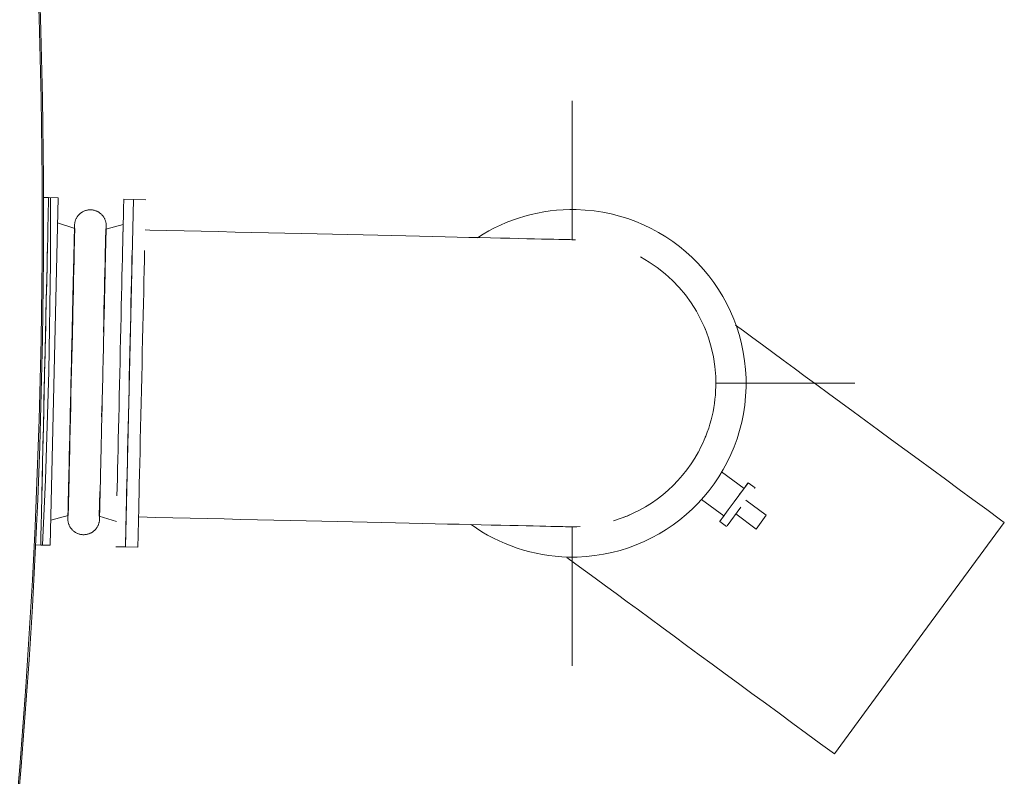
# Model space of a CAD drawing. Header units: metres. Extents: x 135583 to 135939, y 457896 to 458258.
# Tile 28 of 256: x 135630.36 to 135633.85, y 458087.19 to 458089.87. Entities that reach past the tile are written whole.
import ezdxf

# ---------------------------------------------------------------- set-up
doc = ezdxf.new("R2010")
doc.units = ezdxf.units.M
doc.linetypes.add('Hidden', pattern=[4, 2, -2])
doc.layers.add('NIEUWE INSTALLATIE', color=250, linetype='Continuous', lineweight=0)

msp = doc.modelspace()

# ---------------------------------------------------------------- linework, layer by layer
at = {"layer": 'NIEUWE INSTALLATIE'}
for p, q in [((135632.3169, 458089.0917), (135632.3169, 458089.5846)), ((135630.4633, 458089.242), (135630.445, 458089.2424)), ((135630.8073, 458089.2342), (135630.7633, 458089.2352)), ((135632.6028, 458089.0044), (135632.6132, 458088.9973)), ((135632.8247, 458088.5846), (135633.3169, 458088.5846)), ((135632.9246, 458088.2126), (135632.8444, 458088.2715)), ((135632.9636, 458088.215), (135632.9394, 458088.2328)), ((135632.889, 458088.1643), (135632.9377, 458088.2304)), ((135632.7744, 458088.174), (135632.8535, 458088.1159)), ((135632.931, 458088.1707), (135633.0035, 458088.1174)), ((135632.9132, 458088.1465), (135632.8646, 458088.0803)), ((135632.8387, 458088.0958), (135632.8629, 458088.078)), ((135632.8955, 458088.1223), (135632.968, 458088.069)), ((135633.0035, 458088.1174), (135632.968, 458088.069)), ((135633.8458, 458088.0917), (135633.545, 458087.6823)), ((135632.3169, 458087.5846), (135632.3169, 458088.0781)), ((135630.416, 458088.0127), (135630.4354, 458088.0123)), ((135630.7353, 458088.0055), (135630.7793, 458088.0045)), ((135633.545, 458087.6823), (135633.2443, 458087.2729))]:
    msp.add_line(p, q, dxfattribs=at)
at = {"layer": 'NIEUWE INSTALLATIE', "extrusion": (0, 0, -1)}
for p, q in [((135630.4973, 458089.2412), (135630.4633, 458089.242)), ((135630.4693, 458088.0115), (135630.4973, 458089.2412)), ((135630.7633, 458089.2352), (135630.7293, 458089.2359)), ((135630.7633, 458089.2352), (135630.7353, 458088.0055)), ((135630.5559, 458089.1329), (135630.4953, 458089.1522)), ((135630.555, 458089.1411), (135630.555, 458089.1421)), ((135630.7273, 458089.147), (135630.6659, 458089.1304)), ((135630.6671, 458089.1386), (135630.6671, 458089.1396)), ((135630.6671, 458089.1386), (135630.6671, 458089.1375)), ((135630.5555, 458089.1172), (135630.5559, 458089.1329)), ((135630.6622, 458088.9678), (135630.6659, 458089.1304)), ((135630.5388, 458088.3824), (135630.5398, 458088.4267)), ((135630.6427, 458088.1146), (135630.6447, 458088.2014)), ((135630.5328, 458088.1171), (135630.5342, 458088.1813)), ((135630.4714, 458088.1005), (135630.5328, 458088.1171)), ((135630.5315, 458088.1089), (135630.5315, 458088.11)), ((135630.5315, 458088.1089), (135630.5315, 458088.1079)), ((135630.6427, 458088.1146), (135630.7033, 458088.0952)), ((135630.6436, 458088.1063), (135630.6436, 458088.1053)), ((135630.4354, 458088.0123), (135630.4693, 458088.0115)), ((135630.7013, 458088.0063), (135630.7353, 458088.0055))]:
    msp.add_line(p, q, dxfattribs=at)
at = {"layer": 'NIEUWE INSTALLATIE', "extrusion": (0, 0, -1), "flags": 128}
for points in [[(-135630.5551, 458089.1438), (-135630.5552, 458089.146), (-135630.5553, 458089.1483), (-135630.5556, 458089.1505), (-135630.556, 458089.1527), (-135630.5564, 458089.1549), (-135630.557, 458089.1571), (-135630.5576, 458089.1592), (-135630.5583, 458089.1614), (-135630.5591, 458089.1635), (-135630.56, 458089.1655), (-135630.5609, 458089.1676), (-135630.562, 458089.1695), (-135630.5631, 458089.1715), (-135630.5643, 458089.1734), (-135630.5656, 458089.1752), (-135630.5669, 458089.177), (-135630.5683, 458089.1788), (-135630.5698, 458089.1805), (-135630.5714, 458089.1821), (-135630.573, 458089.1836), (-135630.5747, 458089.1851), (-135630.5764, 458089.1865), (-135630.5782, 458089.1879), (-135630.58, 458089.1892), (-135630.5819, 458089.1904), (-135630.5838, 458089.1915), (-135630.5858, 458089.1926), (-135630.5878, 458089.1935), (-135630.5899, 458089.1944), (-135630.592, 458089.1952), (-135630.5941, 458089.196), (-135630.5963, 458089.1966), (-135630.5984, 458089.1971), (-135630.6006, 458089.1976), (-135630.6029, 458089.198), (-135630.6051, 458089.1983), (-135630.6073, 458089.1985), (-135630.6096, 458089.1986), (-135630.6118, 458089.1986), (-135630.614, 458089.1985), (-135630.6163, 458089.1984), (-135630.6185, 458089.1981), (-135630.6207, 458089.1978), (-135630.6229, 458089.1973), (-135630.6251, 458089.1968), (-135630.6273, 458089.1962), (-135630.6294, 458089.1955), (-135630.6315, 458089.1948), (-135630.6336, 458089.1939), (-135630.6356, 458089.193), (-135630.6376, 458089.192), (-135630.6396, 458089.1909), (-135630.6415, 458089.1897), (-135630.6433, 458089.1884), (-135630.6451, 458089.1871), (-135630.6469, 458089.1857), (-135630.6486, 458089.1842), (-135630.6502, 458089.1827), (-135630.6518, 458089.1811), (-135630.6533, 458089.1795), (-135630.6548, 458089.1777), (-135630.6561, 458089.176), (-135630.6574, 458089.1741), (-135630.6587, 458089.1723), (-135630.6598, 458089.1703), (-135630.6609, 458089.1684), (-135630.6619, 458089.1664), (-135630.6628, 458089.1643), (-135630.6636, 458089.1622), (-135630.6644, 458089.1601), (-135630.665, 458089.158), (-135630.6656, 458089.1558), (-135630.6661, 458089.1536), (-135630.6665, 458089.1514), (-135630.6668, 458089.1492), (-135630.667, 458089.1469), (-135630.6672, 458089.1447), (-135630.6672, 458089.1425), (-135630.6672, 458089.1402), (-135630.667, 458089.138), (-135630.6668, 458089.1357), (-135630.6665, 458089.1335), (-135630.6661, 458089.1313), (-135630.6659, 458089.1304)], [(-135630.555, 458089.1411), (-135630.555, 458089.1401), (-135630.5549, 458089.1372), (-135630.5548, 458089.1335), (-135630.5547, 458089.1289), (-135630.5546, 458089.1236), (-135630.5545, 458089.1175), (-135630.5543, 458089.1105), (-135630.5541, 458089.1028), (-135630.5539, 458089.0944), (-135630.5537, 458089.0852), (-135630.5535, 458089.0752), (-135630.5533, 458089.0646), (-135630.553, 458089.0532), (-135630.5527, 458089.0411), (-135630.5524, 458089.0284), (-135630.5521, 458089.015), (-135630.5518, 458089.0011), (-135630.5515, 458088.9865), (-135630.5511, 458088.9713), (-135630.5508, 458088.9556), (-135630.5504, 458088.9393), (-135630.55, 458088.9225), (-135630.5496, 458088.9053), (-135630.5492, 458088.8876), (-135630.5488, 458088.8695), (-135630.5484, 458088.851), (-135630.548, 458088.8322), (-135630.5475, 458088.813), (-135630.5471, 458088.7935), (-135630.5466, 458088.7738), (-135630.5462, 458088.7538), (-135630.5457, 458088.7336), (-135630.5453, 458088.7132), (-135630.5448, 458088.6927), (-135630.5443, 458088.6721), (-135630.5439, 458088.6514), (-135630.5434, 458088.6306), (-135630.5429, 458088.6099), (-135630.5424, 458088.5891), (-135630.542, 458088.5685), (-135630.5415, 458088.5479), (-135630.541, 458088.5274), (-135630.5406, 458088.5071), (-135630.5401, 458088.487), (-135630.5397, 458088.4671), (-135630.5392, 458088.4475), (-135630.5388, 458088.4282), (-135630.5383, 458088.4091), (-135630.5379, 458088.3904), (-135630.5375, 458088.3721), (-135630.5371, 458088.3542), (-135630.5367, 458088.3367), (-135630.5363, 458088.3197), (-135630.5359, 458088.3032), (-135630.5356, 458088.2872), (-135630.5352, 458088.2717), (-135630.5349, 458088.2568), (-135630.5345, 458088.2425), (-135630.5342, 458088.2288), (-135630.5339, 458088.2157), (-135630.5337, 458088.2033), (-135630.5334, 458088.1915), (-135630.5331, 458088.1805), (-135630.5329, 458088.1701), (-135630.5327, 458088.1605), (-135630.5325, 458088.1516), (-135630.5323, 458088.1435), (-135630.5321, 458088.1362), (-135630.532, 458088.1296), (-135630.5318, 458088.1239), (-135630.5317, 458088.1189), (-135630.5316, 458088.1148), (-135630.5316, 458088.1114), (-135630.5315, 458088.11)], [(-135630.5551, 458089.1438), (-135630.5551, 458089.1434), (-135630.555, 458089.1421)], [(-135630.555, 458089.1428), (-135630.5551, 458089.1437), (-135630.5551, 458089.1438)], [(-135630.6436, 458088.1063), (-135630.6437, 458088.1074), (-135630.6437, 458088.1103), (-135630.6438, 458088.114), (-135630.6439, 458088.1185), (-135630.644, 458088.1239), (-135630.6442, 458088.13), (-135630.6443, 458088.1369), (-135630.6445, 458088.1446), (-135630.6447, 458088.1531), (-135630.6449, 458088.1623), (-135630.6451, 458088.1722), (-135630.6454, 458088.1829), (-135630.6456, 458088.1943), (-135630.6459, 458088.2063), (-135630.6462, 458088.2191), (-135630.6465, 458088.2324), (-135630.6468, 458088.2464), (-135630.6471, 458088.261), (-135630.6475, 458088.2762), (-135630.6479, 458088.2919), (-135630.6482, 458088.3082), (-135630.6486, 458088.3249), (-135630.649, 458088.3422), (-135630.6494, 458088.3598), (-135630.6498, 458088.3779), (-135630.6502, 458088.3964), (-135630.6507, 458088.4153), (-135630.6511, 458088.4345), (-135630.6515, 458088.454), (-135630.652, 458088.4737), (-135630.6524, 458088.4937), (-135630.6529, 458088.5139), (-135630.6534, 458088.5343), (-135630.6538, 458088.5548), (-135630.6543, 458088.5754), (-135630.6548, 458088.5961), (-135630.6552, 458088.6169), (-135630.6557, 458088.6376), (-135630.6562, 458088.6583), (-135630.6567, 458088.679), (-135630.6571, 458088.6996), (-135630.6576, 458088.72), (-135630.6581, 458088.7403), (-135630.6585, 458088.7604), (-135630.659, 458088.7803), (-135630.6594, 458088.8), (-135630.6599, 458088.8193), (-135630.6603, 458088.8384), (-135630.6607, 458088.857), (-135630.6611, 458088.8754), (-135630.6615, 458088.8933), (-135630.6619, 458088.9108), (-135630.6623, 458088.9278), (-135630.6627, 458088.9443), (-135630.6631, 458088.9603), (-135630.6634, 458088.9758), (-135630.6638, 458088.9907), (-135630.6641, 458089.005), (-135630.6644, 458089.0187), (-135630.6647, 458089.0318), (-135630.665, 458089.0442), (-135630.6652, 458089.056), (-135630.6655, 458089.067), (-135630.6657, 458089.0773), (-135630.6659, 458089.087), (-135630.6661, 458089.0958), (-135630.6663, 458089.1039), (-135630.6665, 458089.1113), (-135630.6667, 458089.1178), (-135630.6668, 458089.1236), (-135630.6669, 458089.1286), (-135630.667, 458089.1327), (-135630.6671, 458089.1361), (-135630.6671, 458089.1375)], [(-135630.6672, 458089.1413), (-135630.6672, 458089.1408), (-135630.6671, 458089.1396)], [(-135630.6672, 458089.1403), (-135630.6672, 458089.1411), (-135630.6672, 458089.1413)], [(-135630.5314, 458088.1062), (-135630.5315, 458088.1066), (-135630.5315, 458088.1079)], [(-135630.5315, 458088.1072), (-135630.5314, 458088.1063), (-135630.5314, 458088.1062)], [(-135630.6436, 458088.1037), (-135630.6435, 458088.1014), (-135630.6433, 458088.0992), (-135630.643, 458088.097), (-135630.6426, 458088.0948), (-135630.6422, 458088.0926), (-135630.6417, 458088.0904), (-135630.641, 458088.0882), (-135630.6403, 458088.0861), (-135630.6395, 458088.084), (-135630.6386, 458088.0819), (-135630.6377, 458088.0799), (-135630.6366, 458088.0779), (-135630.6355, 458088.076), (-135630.6343, 458088.0741), (-135630.6331, 458088.0722), (-135630.6317, 458088.0704), (-135630.6303, 458088.0687), (-135630.6288, 458088.067), (-135630.6273, 458088.0654), (-135630.6256, 458088.0638), (-135630.624, 458088.0623), (-135630.6222, 458088.0609), (-135630.6205, 458088.0596), (-135630.6186, 458088.0583), (-135630.6167, 458088.0571), (-135630.6148, 458088.056), (-135630.6128, 458088.0549), (-135630.6108, 458088.0539), (-135630.6087, 458088.053), (-135630.6066, 458088.0522), (-135630.6045, 458088.0515), (-135630.6024, 458088.0509), (-135630.6002, 458088.0503), (-135630.598, 458088.0499), (-135630.5958, 458088.0495), (-135630.5936, 458088.0492), (-135630.5913, 458088.049), (-135630.5891, 458088.0489), (-135630.5868, 458088.0489), (-135630.5846, 458088.0489), (-135630.5824, 458088.0491), (-135630.5801, 458088.0494), (-135630.5779, 458088.0497), (-135630.5757, 458088.0501), (-135630.5735, 458088.0506), (-135630.5714, 458088.0512), (-135630.5692, 458088.0519), (-135630.5671, 458088.0527), (-135630.5651, 458088.0536), (-135630.563, 458088.0545), (-135630.561, 458088.0555), (-135630.5591, 458088.0566), (-135630.5572, 458088.0578), (-135630.5553, 458088.059), (-135630.5535, 458088.0604), (-135630.5517, 458088.0618), (-135630.55, 458088.0632), (-135630.5484, 458088.0648), (-135630.5468, 458088.0664), (-135630.5453, 458088.068), (-135630.5439, 458088.0697), (-135630.5425, 458088.0715), (-135630.5412, 458088.0733), (-135630.54, 458088.0752), (-135630.5388, 458088.0771), (-135630.5377, 458088.0791), (-135630.5367, 458088.0811), (-135630.5358, 458088.0832), (-135630.535, 458088.0853), (-135630.5343, 458088.0874), (-135630.5336, 458088.0895), (-135630.533, 458088.0917), (-135630.5325, 458088.0939), (-135630.5321, 458088.0961), (-135630.5318, 458088.0983), (-135630.5316, 458088.1005), (-135630.5315, 458088.1028), (-135630.5314, 458088.105), (-135630.5314, 458088.1062)], [(-135630.6436, 458088.1037), (-135630.6436, 458088.1041), (-135630.6436, 458088.1053)], [(-135630.6436, 458088.1047), (-135630.6436, 458088.1038), (-135630.6436, 458088.1037)]]:
    msp.add_lwpolyline(points, dxfattribs=at)
at = {"layer": 'NIEUWE INSTALLATIE', "flags": 128}
for points in [[(135632.3284, 458089.0925), (135632.3272, 458089.0925), (135632.3236, 458089.0926), (135632.3175, 458089.0928), (135632.309, 458089.093), (135632.2981, 458089.0932), (135632.2848, 458089.0935), (135632.2691, 458089.0939), (135632.2511, 458089.0943), (135632.2308, 458089.0947), (135632.2082, 458089.0952), (135632.1833, 458089.0958), (135632.1563, 458089.0964), (135632.127, 458089.0971), (135632.0957, 458089.0978), (135632.0623, 458089.0986), (135632.0269, 458089.0994), (135631.9895, 458089.1002), (135631.9503, 458089.1011), (135631.9092, 458089.1021), (135631.8663, 458089.103), (135631.8218, 458089.104), (135631.7756, 458089.1051), (135631.7279, 458089.1062), (135631.6786, 458089.1073), (135631.628, 458089.1085), (135631.5761, 458089.1096), (135631.5229, 458089.1108), (135631.4686, 458089.1121), (135631.4133, 458089.1133), (135631.3569, 458089.1146), (135631.2997, 458089.1159), (135631.2417, 458089.1172), (135631.1829, 458089.1186), (135631.1236, 458089.1199), (135631.0638, 458089.1213), (135631.0035, 458089.1227), (135630.943, 458089.124), (135630.8822, 458089.1254), (135630.8213, 458089.1268), (135630.8048, 458089.1272)], [(135632.8948, 458088.7904), (135632.9225, 458088.7701), (135632.9556, 458088.7457), (135632.9901, 458088.7204), (135633.0261, 458088.694), (135633.0633, 458088.6666), (135633.1018, 458088.6384), (135633.1414, 458088.6092), (135633.1822, 458088.5792), (135633.2241, 458088.5485), (135633.2669, 458088.517), (135633.3107, 458088.4848), (135633.3554, 458088.452), (135633.4008, 458088.4187), (135633.4469, 458088.3848), (135633.4937, 458088.3504), (135633.541, 458088.3156), (135633.5888, 458088.2805), (135633.6371, 458088.2451), (135633.6856, 458088.2094), (135633.7345, 458088.1735), (135633.7835, 458088.1375), (135633.8326, 458088.1015), (135633.8458, 458088.0917)], [(135630.7817, 458088.1115), (135630.8426, 458088.1101), (135630.9035, 458088.1087), (135630.9641, 458088.1073), (135631.0244, 458088.1059), (135631.0844, 458088.1046), (135631.1439, 458088.1032), (135631.2028, 458088.1019), (135631.261, 458088.1005), (135631.3184, 458088.0992), (135631.375, 458088.0979), (135631.4307, 458088.0967), (135631.4853, 458088.0954), (135631.5388, 458088.0942), (135631.591, 458088.093), (135631.642, 458088.0919), (135631.6916, 458088.0907), (135631.7397, 458088.0896), (135631.7863, 458088.0886), (135631.8313, 458088.0876), (135631.8747, 458088.0866), (135631.9162, 458088.0856), (135631.956, 458088.0847), (135631.9939, 458088.0839), (135632.0298, 458088.083), (135632.0638, 458088.0823), (135632.0957, 458088.0815), (135632.1255, 458088.0809), (135632.1531, 458088.0802), (135632.1785, 458088.0797), (135632.2018, 458088.0791), (135632.2227, 458088.0787), (135632.2413, 458088.0782), (135632.2576, 458088.0779), (135632.2716, 458088.0775), (135632.2831, 458088.0773), (135632.2923, 458088.0771), (135632.299, 458088.0769), (135632.3033, 458088.0768), (135632.3052, 458088.0768)], [(135633.2443, 458087.2729), (135633.1952, 458087.309), (135633.1461, 458087.345), (135633.0972, 458087.381), (135633.0486, 458087.4167), (135633.0003, 458087.4522), (135632.9523, 458087.4874), (135632.9049, 458087.5223), (135632.8579, 458087.5568), (135632.8116, 458087.5908), (135632.766, 458087.6243), (135632.7211, 458087.6573), (135632.6771, 458087.6896), (135632.634, 458087.7213), (135632.5919, 458087.7522), (135632.5508, 458087.7824), (135632.5108, 458087.8118), (135632.472, 458087.8403), (135632.4344, 458087.8679), (135632.3982, 458087.8946), (135632.3632, 458087.9202), (135632.3297, 458087.9448), (135632.2977, 458087.9684)]]:
    msp.add_lwpolyline(points, dxfattribs=at)
at = {"layer": 'NIEUWE INSTALLATIE'}
for centre, radius, start, end in [((135606.8051, 458089.1649), 23.6354, 347.71899, 2.41693), ((135606.8051, 458089.1649), 23.6404, 347.72677, 2.41738), ((135632.3169, 458088.5846), 0.615, 88.696, 123.085), ((135632.3169, 458088.5846), 0.615, 268.696, 88.696), ((135632.3169, 458088.5846), 0.508, 358.696, 61.696), ((135632.3169, 458088.5846), 0.508, 21.2888, 23.3639), ((135632.3169, 458088.5846), 0.508, 359.1094, 0), ((135632.3169, 458088.5846), 0.508, 331.696, 358.696), ((135632.3169, 458088.5846), 0.508, 336.3161, 338.4486), ((135632.3169, 458088.5846), 0.508, 286.696, 331.4404), ((135632.3169, 458088.5846), 0.508, 291.2299, 293.5641), ((135632.3169, 458088.5846), 0.615, 234.3667, 268.696), ((135632.3169, 458088.5846), 0.508, 267.8933, 273.0908), ((135632.3169, 458088.5846), 0.508, 269.2774, 270.9955)]:
    msp.add_arc(centre, radius, start, end, dxfattribs=at)
at = {"layer": 'NIEUWE INSTALLATIE', "linetype": 'Hidden'}
msp.add_arc((135606.8051, 458089.1649), 23.665, 357.21037, 0.18398, dxfattribs=at)
msp.add_arc((135606.8051, 458089.1649), 23.665, 357.21037, 0.18398, dxfattribs=at)
at = {"layer": 'NIEUWE INSTALLATIE', "extrusion": (0, 0, -1)}
for centre, major_axis, start_param, end_param in [((135630.4494, 458088.6271), (0.014, 0.6148), 3.926991, 7.068583), ((135630.7153, 458088.6211), (0.014, 0.6148), 3.926991, 7.068584), ((135630.5443, 458088.625), (0.0116, 0.5079), 5.002124, 7.628227), ((135630.5443, 458088.625), (0.0116, 0.5079), 0.785398, 6.283185), ((135630.6543, 458088.6225), (0.0116, 0.5079), 0, 1.285503), ((135630.5443, 458088.625), (0.0116, 0.5079), 1.082951, 1.102202), ((135630.6543, 458088.6225), (0.0116, 0.5079), 1.026257, 1.144629), ((135630.6543, 458088.6225), (0.0116, 0.5079), 1.804712, 1.884956)]:
    msp.add_ellipse(centre, major_axis=major_axis, ratio=0.000001, start_param=start_param, end_param=end_param, dxfattribs=at)
at = {"layer": 'NIEUWE INSTALLATIE'}
for centre, major_axis, start_param, end_param in [((135630.4494, 458088.6271), (0.014, 0.6148), 0.785398, 3.141593), ((135630.7493, 458088.6203), (0.014, 0.6148), 0.785398, 3.141593), ((135630.7933, 458088.6193), (0.014, 0.6148), 0.785398, 3.141593), ((135632.889, 458088.1643), (0.0503, 0.0685), 0, 3.403392), ((135632.9132, 458088.1465), (0.0503, 0.0685), 6.021386, 6.283185)]:
    msp.add_ellipse(centre, major_axis=major_axis, ratio=0.000001, start_param=start_param, end_param=end_param, dxfattribs=at)

doc.saveas('drawing.dxf')
